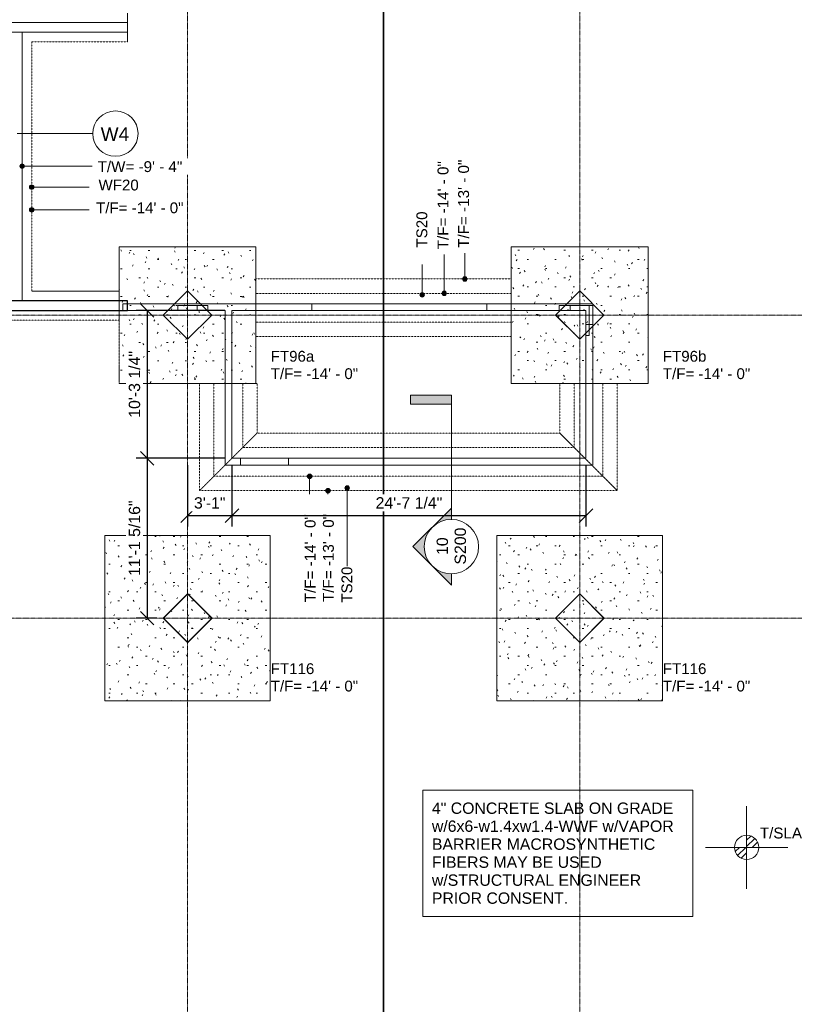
# Model space of a CAD drawing. Header units: inches. Extents: x -4126 to -1638, y 141 to 12362.
# Tile 11 of 15: x -3294 to -2648, y 10961 to 11781. Entities that reach past the tile are written whole.
import ezdxf

# ---------------------------------------------------------------- set-up
doc = ezdxf.new("R2010")
doc.units = ezdxf.units.IN
doc.header["$MEASUREMENT"] = 0
doc.linetypes.add('Aligning Line 1_8_', pattern=[0.25, 0.125, -0.125])
doc.linetypes.add('Línea de rejilla', pattern=[0.875, 0.5, -0.125, 0.125, -0.125])
for name, color, linetype, lineweight in [('A-ANNO-DIMS', 7, 'Continuous', 9), ('A-ANNO-NOTE', 7, 'Continuous', 9), ('A-DETL-GENF', 7, 'Continuous', 9), ('A-FLOR', 7, 'Continuous', 9), ('A-WALL', 7, 'Continuous', 9), ('A-WALL-IDEN', 7, 'Continuous', 9), ('G-ANNO-DIMS', 7, 'Continuous', 9), ('G-ANNO-TEXT', 7, 'Continuous', 9), ('S-BEAM', 7, 'Continuous', 9), ('S-BEAM-IDEN', 7, 'Continuous', 9), ('S-FNDN', 7, 'Continuous', 9), ('S-FNDN-IDEN', 7, 'Continuous', 9), ('S-FNDN-IDEN_corr', 7, 'Continuous', 9), ('S-GRID', 7, 'Continuous', 9)]:
    doc.layers.add(name, color=color, linetype=linetype, lineweight=lineweight)
doc.styles.add('Arial', font='Arial.ttf', dxfattribs={"height": 9.448819})
doc.styles.add('Arial_2', font='arial.ttf', dxfattribs={"height": 9})
doc.styles.add('Arial_3', font='arial.ttf', dxfattribs={"height": 9.070866})
doc.styles.add('Arial_4', font='arial.ttf', dxfattribs={"height": 11.338583})
doc.dimstyles.new('Diagonal_-_Arial_2_5_mm', dxfattribs={"dimscale": 12, "dimtxt": 9.640246, "dimasz": 0.944882, "dimexe": 0.755906, "dimexo": 0.472441, "dimgap": 0.472441, "dimtad": 1, "dimdec": 4, "dimrnd": 0.0625, "dimzin": 1, "dimdsep": 46, "dimlunit": 4, "dimtxsty": 'Arial', "dimblk1": 'OBLIQUE', "dimblk2": 'OBLIQUE', "dimsah": 1, "dimcen": 0.09, "dimazin": 0, "dimtfac": 1, "dimtdec": 4, "dimtix": 1, "dimtmove": 0, "dimatfit": 3, "dimfxl": 1, "dimtvp": 1, "dimtfill": 1, "dimfrac": 2, "dimtolj": 1, "dimtzin": 0, "dimarcsym": 2})
pattern_1 = [(45, (28.001, -115.534), (-0.027577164, 0.027577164), [])]

# ---------------------------------------------------------------- blocks, each defined once
blk = doc.blocks.new('Zapata-Rectangular - 9_6x9_6x1_8-V5-FOUNDATION PLAN 01')
at = {"layer": 'S-FNDN'}
h = blk.add_hatch(dxfattribs=at)
h.set_pattern_fill('FP_8', color=256, style=0, pattern_type=2)
h.set_pattern_definition([(0, (2827.324, -11535.189), (30.72, 7.68), [1.267, -21.773, 1.267, -21.773, -122.88]), (0, (2827.324, -11535.189), (30.72, 7.68), [-46.08, 1.267, -44.813, 1.267, -21.773, -53.76]), (0, (2827.324, -11535.189), (30.72, 7.68), [-115.2, 1.267, -14.093, 1.267, -37.133]), (120, (2838.844, -11531.349), (-22.011075, 22.7643004), [1.267, -21.773, 1.267, -21.773, -122.88]), (120, (2838.844, -11531.349), (-22.011075, 22.7643004), [-46.08, 1.267, -44.813, 1.267, -21.773, -53.76]), (120, (2838.844, -11531.349), (-22.011075, 22.7643004), [-115.2, 1.267, -14.093, 1.267, -37.133]), (240, (2842.684, -11515.989), (-8.708925, -30.4443004), [1.267, -21.773, 1.267, -21.773, -122.88]), (240, (2842.684, -11515.989), (-8.708925, -30.4443004), [-46.08, 1.267, -44.813, 1.267, -21.773, -53.76]), (240, (2842.684, -11515.989), (-8.708925, -30.4443004), [-115.2, 1.267, -14.093, 1.267, -37.133])])
h.paths.add_polyline_path([(57, 57), (57, -57), (-57, -57), (-57, 57)], flags=0)
at = {"layer": 'S-FNDN', "linetype": 'Aligning Line 1_8_'}
for p, q in [((57, 57), (-57, 57)), ((-57, 57), (-57, -57)), ((-57, -57), (-57, 57)), ((-57, 57), (57, 57)), ((-57, 57), (-57, 57)), ((57, -57), (57, 57)), ((57, 57), (57, -57)), ((57, 57), (57, 57)), ((-57, -57), (57, -57)), ((57, -57), (-57, -57)), ((-57, -57), (-57, -57)), ((57, -57), (57, -57))]:
    blk.add_line(p, q, dxfattribs=at)
blk = doc.blocks.new('Zapata-Rectangular - 11_6x11_6x2_1-693143-FOUNDATION PLAN 01')
at = {"layer": 'S-FNDN'}
h = blk.add_hatch(dxfattribs=at)
h.set_pattern_fill('FP_10', color=256, style=0, pattern_type=2)
h.set_pattern_definition([(0, (3154.324, -11282.439), (30.72, 7.68), [1.267, -21.773, 1.267, -21.773, -122.88]), (0, (3154.324, -11282.439), (30.72, 7.68), [-46.08, 1.267, -44.813, 1.267, -21.773, -53.76]), (0, (3154.324, -11282.439), (30.72, 7.68), [-115.2, 1.267, -14.093, 1.267, -37.133]), (120, (3165.844, -11278.599), (-22.011075, 22.7643004), [1.267, -21.773, 1.267, -21.773, -122.88]), (120, (3165.844, -11278.599), (-22.011075, 22.7643004), [-46.08, 1.267, -44.813, 1.267, -21.773, -53.76]), (120, (3165.844, -11278.599), (-22.011075, 22.7643004), [-115.2, 1.267, -14.093, 1.267, -37.133]), (240, (3169.684, -11263.239), (-8.708925, -30.4443004), [1.267, -21.773, 1.267, -21.773, -122.88]), (240, (3169.684, -11263.239), (-8.708925, -30.4443004), [-46.08, 1.267, -44.813, 1.267, -21.773, -53.76]), (240, (3169.684, -11263.239), (-8.708925, -30.4443004), [-115.2, 1.267, -14.093, 1.267, -37.133])])
h.paths.add_polyline_path([(69, 69), (69, -69), (-69, -69), (-69, 69)], flags=0)
at = {"layer": 'S-FNDN', "linetype": 'Aligning Line 1_8_'}
for p, q in [((69, 69), (-69, 69)), ((-69, 69), (-69, -69)), ((-69, -69), (-69, 69)), ((-69, 69), (69, 69)), ((-69, 69), (-69, 69)), ((69, -69), (69, 69)), ((69, 69), (69, -69)), ((69, 69), (69, 69)), ((-69, -69), (69, -69)), ((69, -69), (-69, -69)), ((-69, -69), (-69, -69)), ((69, -69), (69, -69))]:
    blk.add_line(p, q, dxfattribs=at)
blk = doc.blocks.new('Zapata-Rectangular - 11_6x11_6x2_1-V6-FOUNDATION PLAN 01')
at = {"layer": 'S-FNDN'}
h = blk.add_hatch(dxfattribs=at)
h.set_pattern_fill('FP_11', color=256, style=0, pattern_type=2)
h.set_pattern_definition([(0, (2827.324, -11282.439), (30.72, 7.68), [1.267, -21.773, 1.267, -21.773, -122.88]), (0, (2827.324, -11282.439), (30.72, 7.68), [-46.08, 1.267, -44.813, 1.267, -21.773, -53.76]), (0, (2827.324, -11282.439), (30.72, 7.68), [-115.2, 1.267, -14.093, 1.267, -37.133]), (120, (2838.844, -11278.599), (-22.011075, 22.7643004), [1.267, -21.773, 1.267, -21.773, -122.88]), (120, (2838.844, -11278.599), (-22.011075, 22.7643004), [-46.08, 1.267, -44.813, 1.267, -21.773, -53.76]), (120, (2838.844, -11278.599), (-22.011075, 22.7643004), [-115.2, 1.267, -14.093, 1.267, -37.133]), (240, (2842.684, -11263.239), (-8.708925, -30.4443004), [1.267, -21.773, 1.267, -21.773, -122.88]), (240, (2842.684, -11263.239), (-8.708925, -30.4443004), [-46.08, 1.267, -44.813, 1.267, -21.773, -53.76]), (240, (2842.684, -11263.239), (-8.708925, -30.4443004), [-115.2, 1.267, -14.093, 1.267, -37.133])])
h.paths.add_polyline_path([(69, 69), (69, -69), (-69, -69), (-69, 69)], flags=0)
at = {"layer": 'S-FNDN', "linetype": 'Aligning Line 1_8_'}
for p, q in [((69, 69), (-69, 69)), ((-69, 69), (-69, -69)), ((-69, -69), (-69, 69)), ((-69, 69), (69, 69)), ((-69, 69), (-69, 69)), ((69, -69), (69, 69)), ((69, 69), (69, -69)), ((69, 69), (69, 69)), ((-69, -69), (69, -69)), ((69, -69), (-69, -69)), ((-69, -69), (-69, -69)), ((69, -69), (69, -69))]:
    blk.add_line(p, q, dxfattribs=at)
blk = doc.blocks.new('Thickened Slab - TS-587011-FOUNDATION PLAN 01')
at = {"layer": 'S-BEAM', "linetype": 'Aligning Line 1_8_'}
for p, q in [((-123.5, 24), (-123.5, 12)), ((-123.5, -24), (-123.5, 24)), ((-123.5, 24), (89.5, 24)), ((89.5, 24), (89.5, -24)), ((89.5, 12), (89.5, 24)), ((-123.5, 12), (-123.5, -12)), ((89.5, 12), (-123.5, 12)), ((89.5, -12), (89.5, 12)), ((-123.5, -12), (-123.5, -24)), ((89.5, -12), (-123.5, -12)), ((89.5, -24), (89.5, -12)), ((89.5, -24), (-123.5, -24))]:
    blk.add_line(p, q, dxfattribs=at)
blk = doc.blocks.new('SECTION - SECTION-604458-FOUNDATION PLAN 01')
at = {"layer": 'A-DETL-GENF'}
blk.add_hatch(color=256, dxfattribs=at).paths.add_polyline_path([(103.56, 34.02), (103.56, 0), (96, 0), (96, 34.02)], flags=0)
h = blk.add_hatch(color=256, dxfattribs=at)
edge = h.paths.add_edge_path(flags=0)
edge.add_line((-22.68, 32.07), (9.39, 0))
edge.add_line((9.39, 0), (0, 0))
edge.add_arc((-22.68, 0), 22.68, 0, 180)
edge.add_line((-45.35, 0), (-54.75, 0))
edge.add_line((-54.75, 0), (-22.68, 32.07))
for p, q in [((103.56, 34.02), (96, 34.02)), ((96, 34.02), (96, 0)), ((96, 34.02), (103.56, 34.02)), ((96, 0), (96, 34.02)), ((103.56, 0), (103.56, 34.02)), ((103.56, 34.02), (103.56, 0)), ((-22.68, 32.07), (-54.75, 0)), ((-54.75, 0), (-22.68, 32.07)), ((9.39, 0), (-22.68, 32.07)), ((-22.68, 32.07), (9.39, 0)), ((0, 0), (96, 0)), ((96, 0), (103.56, 0)), ((103.56, 0), (96, 0)), ((-54.75, 0), (-45.35, 0)), ((-45.35, 0), (-54.75, 0)), ((0, 0), (9.39, 0)), ((9.39, 0), (0, 0))]:
    blk.add_line(p, q, dxfattribs=at)
blk.add_circle((-22.68, 0), 22.68, dxfattribs=at)
blk.add_arc((-22.68, 0), 22.68, 0, 180, dxfattribs=at)
blk = doc.blocks.new('Cotas de elevación - Símbolo de cota horizontal-614176-FOUNDATION PLAN 01')
at = {"layer": 'G-ANNO-DIMS'}
h = blk.add_hatch(dxfattribs=at)
h.set_pattern_fill('FP_29', color=256, style=0, pattern_type=2)
h.set_pattern_definition(pattern_1)
edge = h.paths.add_edge_path(flags=0)
edge.add_arc((0, 0), 0.1053, 0, 90, ccw=False)
edge.add_line((0.1053, 0), (0, 0))
edge.add_line((0, 0), (0, 0.1053))
h = blk.add_hatch(dxfattribs=at)
h.set_pattern_fill('FP_29', color=256, style=0, pattern_type=2)
h.set_pattern_definition(pattern_1)
edge = h.paths.add_edge_path(flags=0)
edge.add_arc((0, 0), 0.1053, 0, 90, ccw=False)
edge.add_line((0.1053, 0), (0, 0))
edge.add_line((0, 0), (0, 0.1053))
h = blk.add_hatch(dxfattribs=at)
h.set_pattern_fill('FP_29', color=256, style=0, pattern_type=2)
h.set_pattern_definition(pattern_1)
edge = h.paths.add_edge_path(flags=0)
edge.add_arc((0, 0), 0.1053, 180, 270, ccw=False)
edge.add_line((-0.1053, 0), (0, 0))
edge.add_line((0, 0), (0, -0.1053))
h = blk.add_hatch(dxfattribs=at)
h.set_pattern_fill('FP_29', color=256, style=0, pattern_type=2)
h.set_pattern_definition(pattern_1)
edge = h.paths.add_edge_path(flags=0)
edge.add_arc((0, 0), 0.1053, 180, 270, ccw=False)
edge.add_line((-0.1053, 0), (0, 0))
edge.add_line((0, 0), (0, -0.1053))
for p, q in [((0, -0.3585), (0, 0.3585)), ((0, 0.1053), (0, 0)), ((-0.3585, 0), (0.3585, 0)), ((0, 0), (-0.1053, 0)), ((0, 0), (0.1053, 0)), ((0, -0.1053), (0, 0))]:
    blk.add_line(p, q, dxfattribs=at)
blk.add_circle((0, 0), 0.1053, dxfattribs=at)
for start, end in [(360, 90), (180, 270)]:
    blk.add_arc((0, 0), 0.1053, start, end, dxfattribs=at)
blk = doc.blocks.new('Wall Type - Familia4-287244-FOUNDATION PLAN 01')
at = {"layer": 'A-WALL-IDEN'}
blk.add_circle((0, 0), 0.1969, dxfattribs=at)
blk = doc.blocks.new('_Oblique')
at = {"color": 0, "linetype": 'ByBlock', "lineweight": -2}
blk.add_line((-0.5, -0.5), (0.5, 0.5), dxfattribs=at)
blk = doc.blocks.new('*D120')
at = {"layer": 'A-ANNO-DIMS', "color": 0, "lineweight": -2}
for p, q in [((-3123.13, 11538.99), (-3197.07, 11538.99)), ((-3188, 11538.99), (-3188, 11415.75)), ((-3123.01, 11415.75), (-3197.07, 11415.75))]:
    blk.add_line(p, q, dxfattribs=at)
at = {"layer": 'Defpoints', "color": 0}
for p in [(-3117.46, 11538.99), (-3188, 11415.75), (-3117.34, 11415.75)]:
    blk.add_point(p, dxfattribs=at)
at = {"layer": 'A-ANNO-DIMS', "color": 0, "lineweight": -2, "xscale": 11.33858267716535, "yscale": 11.33858267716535, "zscale": 11.33858267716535}
for p, rotation in [((-3188, 11538.99), 90), ((-3188, 11415.75), 270)]:
    blk.add_blockref('_Oblique', p, dxfattribs=dict(at, rotation=rotation))
at = {"layer": 'A-ANNO-DIMS', "color": 0, "insert": (-3198.56, 11477.37), "char_height": 9.4488, "attachment_point": 5, "rotation": 90, "style": 'Arial', "bg_fill": 3, "box_fill_scale": 1.25, "bg_fill_color": 257, "bg_fill_transparency": 0}
blk.add_mtext('\\A1;10\'-3 1/4"', dxfattribs=at)
blk = doc.blocks.new('*D121')
at = {"layer": 'A-ANNO-DIMS', "color": 0, "lineweight": -2}
for p, q in [((-3123.01, 11415.75), (-3197.07, 11415.75)), ((-3188, 11415.75), (-3188, 11282.44)), ((-3180.01, 11282.44), (-3197.07, 11282.44))]:
    blk.add_line(p, q, dxfattribs=at)
at = {"layer": 'Defpoints', "color": 0}
for p in [(-3117.34, 11415.75), (-3188, 11282.44), (-3174.34, 11282.44)]:
    blk.add_point(p, dxfattribs=at)
at = {"layer": 'A-ANNO-DIMS', "color": 0, "lineweight": -2, "xscale": 11.33858267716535, "yscale": 11.33858267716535, "zscale": 11.33858267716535}
for p, rotation in [((-3188, 11415.75), 90), ((-3188, 11282.44), 270)]:
    blk.add_blockref('_Oblique', p, dxfattribs=dict(at, rotation=rotation))
at = {"layer": 'A-ANNO-DIMS', "color": 0, "insert": (-3198.55, 11349.1), "char_height": 9.4488, "attachment_point": 5, "rotation": 90, "style": 'Arial', "bg_fill": 3, "box_fill_scale": 1.25, "bg_fill_color": 257, "bg_fill_transparency": 0}
blk.add_mtext('\\A1;11\'-1 5/16"', dxfattribs=at)
blk = doc.blocks.new('*D122')
at = {"layer": 'A-ANNO-DIMS', "color": 0, "lineweight": -2}
for p, q in [((-3154.32, 11410.08), (-3154.32, 11358.93)), ((-3117.34, 11410.08), (-3117.34, 11358.93)), ((-3154.32, 11368), (-3117.34, 11368))]:
    blk.add_line(p, q, dxfattribs=at)
at = {"layer": 'Defpoints', "color": 0}
for p in [(-3154.32, 11415.75), (-3117.34, 11415.75)]:
    blk.add_point(p, dxfattribs=at)
at = {"layer": 'A-ANNO-DIMS', "color": 0, "lineweight": -2, "xscale": 11.33858267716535, "yscale": 11.33858267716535, "zscale": 11.33858267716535, "rotation": 180}
blk.add_blockref('_Oblique', (-3154.32, 11368), dxfattribs=at)
at = {"layer": 'A-ANNO-DIMS', "color": 0, "lineweight": -2, "xscale": 11.33858267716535, "yscale": 11.33858267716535, "zscale": 11.33858267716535}
blk.add_blockref('_Oblique', (-3117.34, 11368), dxfattribs=at)
at = {"layer": 'A-ANNO-DIMS', "color": 0, "insert": (-3135.83, 11378.5), "char_height": 9.449, "attachment_point": 5, "style": 'Arial', "bg_fill": 3, "box_fill_scale": 1.25, "bg_fill_color": 257, "bg_fill_transparency": 0}
blk.add_mtext('\\A1;3\'-1"', dxfattribs=at)
at = {"layer": 'Defpoints', "color": 0}
blk.add_point((-3117.34, 11368), dxfattribs=at)
blk = doc.blocks.new('*D123')
at = {"layer": 'A-ANNO-DIMS', "color": 0, "lineweight": -2}
for p, q in [((-3117.34, 11410.08), (-3117.34, 11358.93)), ((-2822.07, 11410.08), (-2822.07, 11358.93)), ((-3117.34, 11368), (-2822.07, 11368))]:
    blk.add_line(p, q, dxfattribs=at)
at = {"layer": 'Defpoints', "color": 0}
for p in [(-3117.34, 11415.75), (-2822.07, 11415.75), (-2822.07, 11368)]:
    blk.add_point(p, dxfattribs=at)
at = {"layer": 'A-ANNO-DIMS', "color": 0, "lineweight": -2, "xscale": 11.33858267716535, "yscale": 11.33858267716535, "zscale": 11.33858267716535, "rotation": 180}
blk.add_blockref('_Oblique', (-3117.34, 11368), dxfattribs=at)
at = {"layer": 'A-ANNO-DIMS', "color": 0, "lineweight": -2, "xscale": 11.33858267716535, "yscale": 11.33858267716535, "zscale": 11.33858267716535}
blk.add_blockref('_Oblique', (-2822.07, 11368), dxfattribs=at)
at = {"layer": 'A-ANNO-DIMS', "color": 0, "insert": (-2969.71, 11378.55), "char_height": 9.4488, "attachment_point": 5, "style": 'Arial', "bg_fill": 3, "box_fill_scale": 1.25, "bg_fill_color": 257, "bg_fill_transparency": 0}
blk.add_mtext('\\A1;24\'-7 1/4"', dxfattribs=at)

msp = doc.modelspace()

# ---------------------------------------------------------------- hatches: boundary and pattern name
at = {"layer": 'G-ANNO-DIMS'}
h = msp.add_hatch(color=256, dxfattribs=at)
edge = h.paths.add_edge_path(flags=0)
edge.add_arc((-3292.32374, 11659.31497), 1.875, 0, 360)
h = msp.add_hatch(color=256, dxfattribs=at)
edge = h.paths.add_edge_path(flags=0)
edge.add_arc((-2923.09228, 11565.2684), 1.875, 0, 360)
h = msp.add_hatch(color=256, dxfattribs=at)
edge = h.paths.add_edge_path(flags=0)
edge.add_arc((-2940.26402, 11553.2684), 1.875, 0, 360)
h = msp.add_hatch(color=256, dxfattribs=at)
edge = h.paths.add_edge_path(flags=0)
edge.add_arc((-3052.50625, 11400.7684), 1.875, 0, 360)
h = msp.add_hatch(color=256, dxfattribs=at)
edge = h.paths.add_edge_path(flags=0)
edge.add_arc((-3037.26006, 11388.7684), 1.875, 0, 360)
at = {"layer": 'S-BEAM-IDEN'}
h = msp.add_hatch(color=256, dxfattribs=at)
edge = h.paths.add_edge_path(flags=0)
edge.add_arc((-2958.67656, 11552.00359), 1.875, 0, 360)
h = msp.add_hatch(color=256, dxfattribs=at)
edge = h.paths.add_edge_path(flags=0)
edge.add_arc((-3021.17635, 11391.01196), 1.875, 0, 360)
at = {"layer": 'S-FNDN'}
h = msp.add_hatch(dxfattribs=at)
h.set_pattern_fill('FP_4', color=256, style=0, pattern_type=2)
h.set_pattern_definition([(0, (0, 0), (30.72, 7.68), [1.267, -21.773, 1.267, -21.773, -122.88]), (0, (0, 0), (30.72, 7.68), [-46.08, 1.267, -44.813, 1.267, -21.773, -53.76]), (0, (0, 0), (30.72, 7.68), [-115.2, 1.267, -14.093, 1.267, -37.133]), (120, (11.52, 3.84), (-22.011075, 22.7643004), [1.267, -21.773, 1.267, -21.773, -122.88]), (120, (11.52, 3.84), (-22.011075, 22.7643004), [-46.08, 1.267, -44.813, 1.267, -21.773, -53.76]), (120, (11.52, 3.84), (-22.011075, 22.7643004), [-115.2, 1.267, -14.093, 1.267, -37.133]), (240, (15.36, 19.2), (-8.708925, -30.4443004), [1.267, -21.773, 1.267, -21.773, -122.88]), (240, (15.36, 19.2), (-8.708925, -30.4443004), [-46.08, 1.267, -44.813, 1.267, -21.773, -53.76]), (240, (15.36, 19.2), (-8.708925, -30.4443004), [-115.2, 1.267, -14.093, 1.267, -37.133])])
h.paths.add_polyline_path([(-3097.32374, 11592.1894), (-3097.32374, 11478.1894), (-3211.32374, 11478.1894), (-3211.32374, 11530.9894), (-3211.32374, 11554.9894), (-3211.32374, 11592.1894)], flags=0)
at = {"layer": 'S-FNDN-IDEN'}
h = msp.add_hatch(color=256, dxfattribs=at)
edge = h.paths.add_edge_path(flags=0)
edge.add_arc((-3284.32374, 11641.84986), 1.875, 0, 360)
h = msp.add_hatch(color=256, dxfattribs=at)
edge = h.paths.add_edge_path(flags=0)
edge.add_arc((-3284.32374, 11622.94942), 1.875, 0, 360)

# ---------------------------------------------------------------- linework, layer by layer
at = {"layer": 'A-FLOR'}
for p, q in [((-2991.08036, 12076.83507), (-2991.08036, 9901.1894)), ((-2991.02059, 9901.1894), (-2991.02059, 12076.83507)), ((-2991.00273, 9901.1894), (-2991.00273, 12076.83507)), ((-2990.99348, 12076.83507), (-2990.99348, 9901.1894)), ((-2990.98122, 12076.83507), (-2990.98122, 9901.1894)), ((-2990.91585, 12076.83507), (-2990.91585, 9901.1894)), ((-2990.86718, 12076.83507), (-2990.86718, 9901.1894)), ((-2990.7803, 9901.1894), (-2990.7803, 12076.83507)), ((-2990.66626, 12076.83507), (-2990.66626, 9901.1894)), ((-2990.65869, 12076.83507), (-2990.65869, 9901.1894)), ((-2990.65717, 12076.83507), (-2990.65717, 9901.1894)), ((-2990.62689, 12076.83507), (-2990.62689, 9901.1894)), ((-2990.57181, 12076.83507), (-2990.57181, 9901.1894)), ((-2990.57029, 12076.83507), (-2990.57029, 9901.1894)), ((-3204.37374, 11770.9894), (-3204.37374, 11778.9894)), ((-3292.32374, 11546.9894), (-3292.32374, 11770.9894)), ((-3174.56638, 11535.19161), (-3154.32374, 11555.43425)), ((-3154.32374, 11555.43204), (-3174.56638, 11535.1894)), ((-3154.32374, 11555.43425), (-3134.0811, 11535.19161)), ((-3134.0811, 11535.1894), (-3154.32374, 11555.43204)), ((-2847.56638, 11535.1894), (-2827.32374, 11555.43204)), ((-2827.32374, 11555.43204), (-2807.0811, 11535.1894)), ((-3154.32374, 11514.94897), (-3174.56638, 11535.19161)), ((-3174.56638, 11535.1894), (-3154.32374, 11514.94676)), ((-3134.0811, 11535.19161), (-3154.32374, 11514.94897)), ((-3154.32374, 11514.94676), (-3134.0811, 11535.1894)), ((-2827.32374, 11514.94676), (-2847.56638, 11535.1894)), ((-2847.45502, 11535.30075), (-2827.21238, 11515.05811)), ((-2807.0811, 11535.1894), (-2827.32374, 11514.94676)), ((-3154.32374, 11302.68204), (-3174.56638, 11282.4394)), ((-3174.34367, 11282.4394), (-3154.10103, 11302.68204)), ((-3134.0811, 11282.4394), (-3154.32374, 11302.68204)), ((-3154.10103, 11302.68204), (-3133.85839, 11282.4394)), ((-2827.32374, 11302.68204), (-2847.56638, 11282.4394)), ((-2847.34367, 11282.4394), (-2827.10103, 11302.68204)), ((-2807.0811, 11282.4394), (-2827.32374, 11302.68204)), ((-2827.10103, 11302.68204), (-2806.85839, 11282.4394)), ((-3174.56638, 11282.4394), (-3154.32374, 11262.19676)), ((-3154.10103, 11262.19676), (-3174.34367, 11282.4394)), ((-3154.32374, 11262.19676), (-3134.0811, 11282.4394)), ((-3133.85839, 11282.4394), (-3154.10103, 11262.19676)), ((-2847.56638, 11282.4394), (-2827.32374, 11262.19676)), ((-2827.10103, 11262.19676), (-2847.34367, 11282.4394)), ((-2827.32374, 11262.19676), (-2807.0811, 11282.4394)), ((-2806.85839, 11282.4394), (-2827.10103, 11262.19676))]:
    msp.add_line(p, q, dxfattribs=at)
at = {"layer": 'A-WALL'}
for p, q in [((-3748.66124, 11778.9894), (-3204.37374, 11778.9894)), ((-3660.32374, 11770.9894), (-3204.37374, 11770.9894))]:
    msp.add_line(p, q, dxfattribs=at)
at = {"layer": 'A-WALL', "lineweight": 25}
for p, q in [((-3204.37374, 11546.9894), (-3819.32374, 11546.9894)), ((-3204.37374, 11538.9894), (-3204.37374, 11546.9894)), ((-3483.32374, 11538.9894), (-3204.37374, 11538.9894))]:
    msp.add_line(p, q, dxfattribs=at)
at = {"layer": 'A-WALL-IDEN'}
msp.add_line((-3296.32374, 11686.43304), (-3233.36011, 11686.43304), dxfattribs=at)
at = {"layer": 'G-ANNO-DIMS'}
for p, q in [((-3292.32374, 11659.31497), (-3233.8474, 11659.31497)), ((-2940.26402, 11553.2684), (-2940.26402, 11585.54051)), ((-2923.09228, 11565.2684), (-2923.09228, 11586.77198)), ((-3052.50625, 11400.7684), (-3052.50625, 11373.24125)), ((-3037.26006, 11388.7684), (-3037.26006, 11373.43754)), ((-2719.66344, 11091.30364), (-2688.09022, 11091.30364))]:
    msp.add_line(p, q, dxfattribs=at)
for centre in [(-3292.32374, 11659.31497), (-2923.09228, 11565.2684), (-2940.26402, 11553.2684), (-3052.50625, 11400.7684), (-3037.26006, 11388.7684)]:
    msp.add_circle(centre, 1.875, dxfattribs=at)
at = {"layer": 'G-ANNO-TEXT', "flags": 128}
msp.add_lwpolyline([(-2958.23663, 11138.98724), (-2732.90882, 11138.98724), (-2732.90882, 11033.63669), (-2958.23663, 11033.63669)], close=True, dxfattribs=at)
at = {"layer": 'S-BEAM', "linetype": 'Aligning Line 1_8_'}
for p, q in [((-3144.32374, 11478.1894), (-3096.32374, 11478.1894)), ((-3132.32374, 11478.1894), (-3144.32374, 11478.1894)), ((-3144.32374, 11388.7684), (-3144.32374, 11478.1894)), ((-3108.32374, 11478.1894), (-3132.32374, 11478.1894)), ((-3132.32374, 11478.1894), (-3132.32374, 11400.7684)), ((-3096.32374, 11478.1894), (-3108.32374, 11478.1894)), ((-3108.32374, 11478.1894), (-3108.32374, 11424.7684)), ((-3096.32374, 11478.1894), (-3096.32374, 11436.7684)), ((-2843.92856, 11478.1894), (-2795.92856, 11478.1894)), ((-2831.92856, 11478.1894), (-2843.92856, 11478.1894)), ((-2843.92856, 11436.7684), (-2843.92856, 11478.1894)), ((-2807.92856, 11478.1894), (-2831.92856, 11478.1894)), ((-2831.92856, 11478.1894), (-2831.92856, 11424.7684)), ((-2795.92856, 11478.1894), (-2807.92856, 11478.1894)), ((-2807.92856, 11478.1894), (-2807.92856, 11400.7684)), ((-2795.92856, 11478.1894), (-2795.92856, 11388.7684)), ((-3096.32374, 11436.7684), (-3144.32374, 11388.7684)), ((-3144.32374, 11388.7684), (-3096.32374, 11436.7684)), ((-3108.32374, 11424.7684), (-3096.32374, 11436.7684)), ((-3096.32374, 11436.7684), (-3108.32374, 11424.7684)), ((-3096.32374, 11436.7684), (-2843.92856, 11436.7684)), ((-2831.92856, 11424.7684), (-2843.92856, 11436.7684)), ((-2843.92856, 11436.7684), (-2795.92856, 11388.7684)), ((-2843.92856, 11436.7684), (-2831.92856, 11424.7684)), ((-2795.92856, 11388.7684), (-2843.92856, 11436.7684)), ((-3132.32374, 11400.7684), (-3108.32374, 11424.7684)), ((-3108.32374, 11424.7684), (-3132.32374, 11400.7684)), ((-3108.32374, 11424.7684), (-2831.92856, 11424.7684)), ((-2807.92856, 11400.7684), (-2831.92856, 11424.7684)), ((-2831.92856, 11424.7684), (-2807.92856, 11400.7684)), ((-3144.32374, 11388.7684), (-3132.32374, 11400.7684)), ((-3132.32374, 11400.7684), (-3144.32374, 11388.7684)), ((-3132.32374, 11400.7684), (-2807.92856, 11400.7684)), ((-2795.92856, 11388.7684), (-2807.92856, 11400.7684)), ((-2807.92856, 11400.7684), (-2795.92856, 11388.7684)), ((-2795.92856, 11388.7684), (-3144.32374, 11388.7684))]:
    msp.add_line(p, q, dxfattribs=at)
at = {"layer": 'S-BEAM-IDEN'}
for p, q in [((-2958.67656, 11552.00359), (-2958.67656, 11577.46381)), ((-3021.17635, 11391.01196), (-3021.17635, 11325.86709))]:
    msp.add_line(p, q, dxfattribs=at)
for centre in [(-2958.67656, 11552.00359), (-3021.17635, 11391.01196)]:
    msp.add_circle(centre, 1.875, dxfattribs=at)
at = {"layer": 'S-FNDN', "linetype": 'Aligning Line 1_8_'}
for p, q in [((-3204.37374, 11786.9894), (-3204.37374, 11762.9894)), ((-3204.37374, 11762.9894), (-3204.37374, 11786.9894)), ((-3284.32374, 11762.9894), (-3204.37374, 11762.9894)), ((-3284.32374, 11762.9894), (-3204.37374, 11762.9894)), ((-3284.32374, 11554.9894), (-3284.32374, 11762.9894)), ((-3284.32374, 11554.9894), (-3284.32374, 11762.9894)), ((-3097.32374, 11592.1894), (-3211.32374, 11592.1894)), ((-3211.32374, 11592.1894), (-3211.32374, 11554.9894)), ((-3211.32374, 11478.1894), (-3211.32374, 11592.1894)), ((-3211.32374, 11592.1894), (-3097.32374, 11592.1894)), ((-3097.32374, 11478.1894), (-3097.32374, 11592.1894)), ((-3097.32374, 11592.1894), (-3097.32374, 11478.1894)), ((-3211.32374, 11554.9894), (-3284.32374, 11554.9894)), ((-3284.32374, 11554.9894), (-3211.32374, 11554.9894)), ((-3211.32374, 11554.9894), (-3211.32374, 11530.9894)), ((-3211.32374, 11530.9894), (-3211.32374, 11554.9894)), ((-3211.32374, 11554.9894), (-3211.32374, 11530.9894)), ((-3488.32374, 11530.9894), (-3211.32374, 11530.9894)), ((-3488.32374, 11530.9894), (-3211.32374, 11530.9894)), ((-3211.32374, 11530.9894), (-3211.32374, 11478.1894)), ((-3211.32374, 11478.1894), (-3097.32374, 11478.1894)), ((-3097.32374, 11478.1894), (-3211.32374, 11478.1894))]:
    msp.add_line(p, q, dxfattribs=at)
at = {"layer": 'S-FNDN'}
for p, q in [((-3208.37374, 11544.6144), (-2816.44874, 11544.6144)), ((-3208.37374, 11538.9894), (-3208.37374, 11544.6144)), ((-3137.32374, 11543.1894), (-3162.32374, 11543.1894)), ((-3162.32374, 11543.1894), (-3162.32374, 11538.9894)), ((-3146.32374, 11538.9894), (-3146.32374, 11543.1894)), ((-3137.32374, 11543.1894), (-3137.32374, 11538.9894)), ((-3050.72414, 11544.6144), (-3050.72414, 11538.9894)), ((-2904.72414, 11538.9894), (-2904.72414, 11544.6144)), ((-2844.32374, 11543.1894), (-2844.32374, 11538.9894)), ((-2816.44874, 11543.1894), (-2844.32374, 11543.1894)), ((-2835.32374, 11543.1894), (-2835.32374, 11538.9894)), ((-2819.32374, 11518.1894), (-2819.32374, 11543.1894)), ((-2816.44874, 11410.1269), (-2816.44874, 11544.6144)), ((-3123.08664, 11538.9894), (-3204.37374, 11538.9894)), ((-3123.08664, 11410.1269), (-3123.08664, 11538.9894)), ((-3117.46164, 11538.9894), (-2822.07374, 11538.9894)), ((-3117.46164, 11415.7519), (-3117.46164, 11538.9894)), ((-2822.07374, 11415.7519), (-2822.07374, 11538.9894)), ((-2816.44874, 11527.1894), (-2822.07374, 11527.1894)), ((-2819.32374, 11518.1894), (-2822.07374, 11518.1894)), ((-2822.07374, 11415.7519), (-3117.46164, 11415.7519)), ((-3110.27414, 11415.7519), (-3110.27414, 11410.1269)), ((-3070.27414, 11410.1269), (-3070.27414, 11415.7519)), ((-2822.07374, 11415.7519), (-2822.07374, 11415.7519)), ((-2816.44874, 11410.1269), (-3123.08664, 11410.1269))]:
    msp.add_line(p, q, dxfattribs=at)
at = {"layer": 'S-FNDN-IDEN'}
for p, q in [((-3284.32374, 11641.84986), (-3236.32374, 11641.84986)), ((-3284.32374, 11622.94942), (-3236.32374, 11622.94942))]:
    msp.add_line(p, q, dxfattribs=at)
for centre in [(-3284.32374, 11641.84986), (-3284.32374, 11622.94942)]:
    msp.add_circle(centre, 1.875, dxfattribs=at)
at = {"layer": 'S-GRID', "color": 253, "linetype": 'Línea de rejilla', "true_color": 0xaaaaaa}
for p, q in [((-3154.32374, 9772.6103), (-3154.32374, 12312.41399)), ((-2827.32374, 9772.6103), (-2827.32374, 12312.41399)), ((-1777.2452, 11535.1894), (-4076.95, 11535.1894)), ((-1777.2452, 11282.4394), (-4076.95, 11282.4394))]:
    msp.add_line(p, q, dxfattribs=at)

# ---------------------------------------------------------------- block references
at = {"layer": 'A-DETL-GENF', "rotation": 89.99999999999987}
msp.add_blockref('SECTION - SECTION-604458-FOUNDATION PLAN 01', (-2934.32374, 11364.7684), dxfattribs=at)
at = {"layer": 'A-WALL-IDEN', "xscale": 95.99999999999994, "yscale": 95.99999999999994, "zscale": 95.99999999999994}
msp.add_blockref('Wall Type - Familia4-287244-FOUNDATION PLAN 01', (-3214.46247, 11686.43304), dxfattribs=at)
at = {"layer": 'G-ANNO-DIMS', "xscale": 95.99999999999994, "yscale": 95.99999999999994, "zscale": 95.99999999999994}
msp.add_blockref('Cotas de elevación - Símbolo de cota horizontal-614176-FOUNDATION PLAN 01', (-2688.09022, 11091.30364), dxfattribs=at)
at = {"layer": 'S-BEAM', "linetype": 'Aligning Line 1_8_'}
msp.add_blockref('Thickened Slab - TS-587011-FOUNDATION PLAN 01', (-2973.82374, 11541.2684), dxfattribs=at)
at = {"layer": 'S-FNDN', "linetype": 'Aligning Line 1_8_'}
for name, p in [('Zapata-Rectangular - 9_6x9_6x1_8-V5-FOUNDATION PLAN 01', (-2827.32374, 11535.1894)), ('Zapata-Rectangular - 11_6x11_6x2_1-693143-FOUNDATION PLAN 01', (-3154.32374, 11282.4394)), ('Zapata-Rectangular - 11_6x11_6x2_1-V6-FOUNDATION PLAN 01', (-2827.32374, 11282.4394))]:
    msp.add_blockref(name, p, dxfattribs=at)

# ---------------------------------------------------------------- texts
at = {"layer": 'A-ANNO-NOTE', "char_height": 9.448819, "attachment_point": 1, "rotation": 90, "style": 'Arial'}
for s, insert, width in [('S200', (-2931.6078, 11327.13937), 36.966), ('10', (-2946.6078, 11335.13937), 17.574)]:
    msp.add_mtext(s, dxfattribs=dict(at, insert=insert, width=width))
at = {"layer": 'A-WALL-IDEN', "insert": (-3226.79187, 11691.74656), "char_height": 11.338583, "width": 30.3, "attachment_point": 1, "style": 'Arial_4'}
msp.add_mtext('W4', dxfattribs=at)
at = {"layer": 'G-ANNO-DIMS', "char_height": 9.0708661, "width": 87.6215938, "attachment_point": 1, "rotation": 90, "line_spacing_factor": 0.941778, "style": 'Arial_3', "bg_fill": 3, "box_fill_scale": 1.25, "bg_fill_color": 256, "bg_fill_true_color": 13158600, "bg_fill_transparency": 0}
for s, insert in [('T/F= -14\' - 0"', (-2945.84549, 11590.04051)), ('T/F= -13\' - 0"', (-2928.67375, 11591.27198)), ('T/F= -13\' - 0"', (-3041.41996, 11295.91955))]:
    msp.add_mtext(s, dxfattribs=dict(at, insert=insert))
at = {"layer": 'G-ANNO-TEXT', "char_height": 9.4488189, "attachment_point": 1, "style": 'Arial'}
for s, insert, width in [('4" CONCRETE SLAB ON GRADE ', (-2950.55663, 11128.75606), 248.157), ('w/6x6-w1.4xw1.4-WWF w/VAPOR ', (-2950.55663, 11113.75606), 248.46), ('BARRIER MACROSYNTHETIC ', (-2950.55663, 11098.75606), 229.977), ('FIBERS MAY BE USED ', (-2950.55663, 11083.75606), 175.437), ('w/STRUCTURAL ENGINEER ', (-2950.55663, 11068.75606), 215.736), ('PRIOR CONSENT.', (-2950.55663, 11053.75606), 137.865)]:
    msp.add_mtext(s, dxfattribs=dict(at, insert=insert, width=width))
at = {"layer": 'S-BEAM-IDEN', "insert": (-2963.45334, 11591.49337), "char_height": 9, "width": 36.663, "attachment_point": 1, "rotation": 90, "style": 'Arial_2'}
msp.add_mtext('TS20', dxfattribs=at)
at = {"layer": 'S-FNDN-IDEN', "char_height": 9, "attachment_point": 1, "style": 'Arial_2'}
for s, insert, width in [('T/F= -14\' - 0"', (-3230.60229, 11629.06824), 89.082), ('FT96a', (-3084.96276, 11505.30782), 44.238), ('FT96b', (-2757.96276, 11505.30782), 44.238), ('T/F= -14\' - 0"', (-3084.96276, 11490.80782), 89.082), ('T/F= -14\' - 0"', (-2757.96276, 11490.80782), 89.082), ('FT116', (-3084.96276, 11244.83727), 44.238), ('FT116', (-2757.96276, 11244.83727), 44.238), ('T/F= -14\' - 0"', (-3084.96276, 11230.33727), 89.082), ('T/F= -14\' - 0"', (-2757.96276, 11230.33727), 89.082)]:
    msp.add_mtext(s, dxfattribs=dict(at, insert=insert, width=width))
at = {"layer": 'S-FNDN-IDEN_corr', "insert": (-3228.57607, 11648.09152), "char_height": 9, "width": 50.298, "attachment_point": 1, "style": 'Arial_2'}
msp.add_mtext('WF20', dxfattribs=at)

# ---------------------------------------------------------------- next in the draw order: texts
at = {"layer": 'G-ANNO-DIMS', "char_height": 9.0708661, "attachment_point": 1, "line_spacing_factor": 0.941778, "style": 'Arial_3', "bg_fill": 3, "box_fill_scale": 1.25, "bg_fill_color": 256, "bg_fill_true_color": 13158600, "bg_fill_transparency": 0}
for s, insert, width in [('T/W= -9\' - 4"', (-3229.3474, 11663.47487), 84.1789203), ('T/SLAB= -12\' - 8"', (-2677.08261, 11107.85653), 117.1619537)]:
    msp.add_mtext(s, dxfattribs=dict(at, insert=insert, width=width))
at = {"layer": 'G-ANNO-DIMS', "insert": (-3056.66615, 11295.72326), "char_height": 9.0708661, "width": 87.6215938, "attachment_point": 1, "rotation": 90, "line_spacing_factor": 0.941778, "style": 'Arial_3', "bg_fill": 3, "box_fill_scale": 1.25, "bg_fill_color": 256, "bg_fill_true_color": 13158600, "bg_fill_transparency": 0}
msp.add_mtext('T/F= -14\' - 0"', dxfattribs=at)
at = {"layer": 'S-BEAM-IDEN', "insert": (-3025.95313, 11295.3663), "char_height": 9, "width": 36.663, "attachment_point": 1, "rotation": 90, "style": 'Arial_2'}
msp.add_mtext('TS20', dxfattribs=at)

# ---------------------------------------------------------------- next in the draw order: dimensions: what is measured, and where the dimension line sits
at = {"layer": 'A-ANNO-DIMS'}
dim = msp.add_linear_dim(base=(-3188, 11415.7519), p1=(-3117.46164, 11538.9894), p2=(-3117.34024, 11415.7519), angle=90, dimstyle='Diagonal_-_Arial_2_5_mm', override={"dimpost": '<>', "dimblk1": 'Oblique', "dimblk2": 'Oblique', "dimfxl": 159, "dimtfill": 1, "dimtfillclr": 0}, dxfattribs=at)
dim.commit()
dim.dimension.update_dxf_attribs({"geometry": '*D120', "text_midpoint": (-3198.55806, 11477.37065)})

# ---------------------------------------------------------------- next in the draw order: dimensions: what is measured, and where the dimension line sits
dim = msp.add_linear_dim(base=(-3188, 11282.4394), p1=(-3117.34024, 11415.7519), p2=(-3174.34367, 11282.4394), angle=90, dimstyle='Diagonal_-_Arial_2_5_mm', override={"dimpost": '<>', "dimblk1": 'Oblique', "dimblk2": 'Oblique', "dimfxl": 159, "dimtfill": 1, "dimtfillclr": 0}, dxfattribs=at)
dim.commit()
dim.dimension.update_dxf_attribs({"geometry": '*D121', "text_midpoint": (-3198.55483, 11349.09565)})

# ---------------------------------------------------------------- next in the draw order: dimensions: what is measured, and where the dimension line sits
dim = msp.add_linear_dim(base=(-3117.34024, 11368), p1=(-3154.32374, 11415.7519), p2=(-3117.34024, 11415.7519), dimstyle='Diagonal_-_Arial_2_5_mm', override={"dimpost": '<>', "dimblk1": 'Oblique', "dimblk2": 'Oblique', "dimfxl": 159, "dimtfill": 1, "dimtfillclr": 0}, dxfattribs=at)
dim.commit()
dim.dimension.update_dxf_attribs({"geometry": '*D122', "text_midpoint": (-3135.83199, 11378.49683)})

# ---------------------------------------------------------------- next in the draw order: dimensions: what is measured, and where the dimension line sits
dim = msp.add_linear_dim(base=(-2822.07374, 11368), p1=(-3117.34024, 11415.7519), p2=(-2822.07374, 11415.7519), dimstyle='Diagonal_-_Arial_2_5_mm', override={"dimpost": '<>', "dimblk1": 'Oblique', "dimblk2": 'Oblique', "dimfxl": 159, "dimtfill": 1, "dimtfillclr": 0}, dxfattribs=at)
dim.commit()
dim.dimension.update_dxf_attribs({"geometry": '*D123', "text_midpoint": (-2969.70699, 11378.55483)})

doc.saveas('drawing.dxf')
